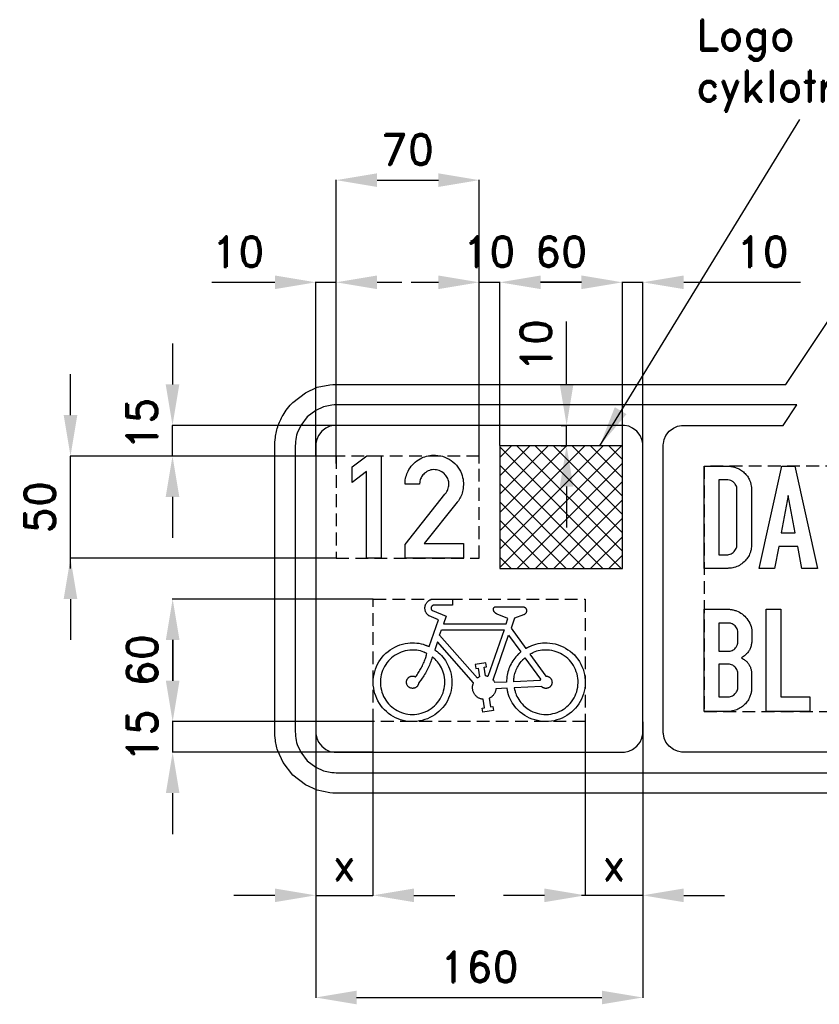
# Model space of a CAD drawing. Header units: millimetres. Extents: x 160 to 3480, y -161 to 860.
# Tile 11 of 12: x 2596 to 2987, y 378 to 860. Entities that reach past the tile are written whole.
import ezdxf

# ---------------------------------------------------------------- set-up
doc = ezdxf.new("R2010")
doc.units = ezdxf.units.MM
doc.header["$LTSCALE"] = 5
doc.linetypes.add('ČÁRKOVANÁX2', pattern=[1.5, 1, -0.5])
doc.layers.add('Kóty', color=2, linetype='Continuous')
doc.layers.add('Značka', color=7, linetype='Continuous')
doc.styles.get("Standard").update_dxf_attribs({"font": 'romand.shx', "height": 15})
doc.dimstyles.get("Standard").update_dxf_attribs({"dimtxt": 15, "dimasz": 20, "dimexe": 0.18, "dimexo": 0.0625, "dimgap": 7.5, "dimtad": 1, "dimdec": 0, "dimzin": 0, "dimdsep": 46, "dimtxsty": 'Standard', "dimcen": 0.09, "dimadec": 0, "dimazin": 0, "dimtfac": 1, "dimtdec": 0, "dimtofl": 0, "dimtmove": 0, "dimatfit": 3, "dimfxl": 1, "dimtolj": 1, "dimtzin": 0, "dimarcsym": 0})

# ---------------------------------------------------------------- blocks, each defined once
blk = doc.blocks.new('*D18')
at = {"layer": 'Defpoints', "color": 0, "transparency": 16777216}
for p in [(2670.7, 576.34), (2768.82, 576.34), (2768.76, 516.34)]:
    blk.add_point(p, dxfattribs=at)
at = {"layer": 'Kóty', "color": 0, "lineweight": -2, "transparency": 16777216}
for p, q in [((2768.76, 576.34), (2670.52, 576.34)), ((2670.7, 536.34), (2670.7, 556.34)), ((2768.7, 516.34), (2670.52, 516.34))]:
    blk.add_line(p, q, dxfattribs=at)
at = {"layer": 'Kóty', "color": 0, "transparency": 16777216}
for points in [[(2667.37, 556.34), (2674.04, 556.34), (2670.7, 576.34)], [(2667.37, 536.34), (2674.04, 536.34), (2670.7, 516.34)]]:
    blk.add_solid(points, dxfattribs=at)
at = {"layer": 'Kóty', "color": 0, "transparency": 16777216, "insert": (2655.7, 546.34), "char_height": 15, "attachment_point": 5, "rotation": 90}
blk.add_mtext('\\A1;60', dxfattribs=at)
blk = doc.blocks.new('*D19')
at = {"layer": 'Defpoints', "color": 0, "transparency": 16777216}
for p in [(2740.7, 525.1), (2768.7, 516.34), (2768.7, 431.33)]:
    blk.add_point(p, dxfattribs=at)
at = {"layer": 'Kóty', "color": 0, "lineweight": -2, "transparency": 16777216}
for p, q in [((2740.7, 525.04), (2740.7, 431.15)), ((2768.7, 516.28), (2768.7, 431.15)), ((2720.7, 431.33), (2700.7, 431.33)), ((2788.7, 431.33), (2808.7, 431.33))]:
    blk.add_line(p, q, dxfattribs=at)
at = {"layer": 'Kóty', "color": 0, "transparency": 16777216}
for points in [[(2720.7, 434.67), (2720.7, 428), (2740.7, 431.33)], [(2788.7, 434.67), (2788.7, 428), (2768.7, 431.33)]]:
    blk.add_solid(points, dxfattribs=at)
at = {"layer": 'Kóty', "color": 0, "transparency": 16777216, "insert": (2754.7, 446.33), "char_height": 15, "attachment_point": 5}
blk.add_mtext('\\A1;x', dxfattribs=at)
blk = doc.blocks.new('*D20')
at = {"layer": 'Defpoints', "color": 0, "transparency": 16777216}
for p in [(2872.58, 516.34), (2900.7, 516.34), (2900.7, 431.33)]:
    blk.add_point(p, dxfattribs=at)
at = {"layer": 'Kóty', "color": 0, "lineweight": -2, "transparency": 16777216}
for p, q in [((2872.58, 516.28), (2872.58, 431.15)), ((2900.7, 516.28), (2900.7, 431.15)), ((2852.58, 431.33), (2832.58, 431.33)), ((2920.7, 431.33), (2940.7, 431.33))]:
    blk.add_line(p, q, dxfattribs=at)
at = {"layer": 'Kóty', "color": 0, "transparency": 16777216}
for points in [[(2852.58, 434.67), (2852.58, 428), (2872.58, 431.33)], [(2920.7, 434.67), (2920.7, 428), (2900.7, 431.33)]]:
    blk.add_solid(points, dxfattribs=at)
at = {"layer": 'Kóty', "color": 0, "transparency": 16777216, "insert": (2886.64, 446.33), "char_height": 15, "attachment_point": 5}
blk.add_mtext('\\A1;x', dxfattribs=at)
blk = doc.blocks.new('*D21')
at = {"layer": 'Defpoints', "color": 0, "transparency": 16777216}
for p in [(2900.7, 731.33), (2890.7, 651.33), (2900.7, 643.73)]:
    blk.add_point(p, dxfattribs=at)
at = {"layer": 'Kóty', "color": 0, "lineweight": -2, "transparency": 16777216}
for p, q in [((2870.7, 731.33), (2850.7, 731.33)), ((2890.7, 651.4), (2890.7, 731.51)), ((2900.7, 643.8), (2900.7, 731.51)), ((2920.7, 731.33), (2977.84, 731.33))]:
    blk.add_line(p, q, dxfattribs=at)
at = {"layer": 'Kóty', "color": 0, "transparency": 16777216}
for points in [[(2870.7, 734.67), (2870.7, 728), (2890.7, 731.33)], [(2920.7, 734.67), (2920.7, 728), (2900.7, 731.33)]]:
    blk.add_solid(points, dxfattribs=at)
at = {"layer": 'Kóty', "color": 0, "transparency": 16777216, "insert": (2959.27, 746.33), "char_height": 15, "attachment_point": 5}
blk.add_mtext('\\A1;10', dxfattribs=at)
blk = doc.blocks.new('*D22')
at = {"layer": 'Defpoints', "color": 0, "transparency": 16777216}
for p in [(2890.7, 731.33), (2830.7, 651.33), (2890.7, 651.4)]:
    blk.add_point(p, dxfattribs=at)
at = {"layer": 'Kóty', "color": 0, "lineweight": -2, "transparency": 16777216}
for p, q in [((2830.7, 651.4), (2830.7, 731.51)), ((2850.7, 731.33), (2870.7, 731.33)), ((2890.7, 651.46), (2890.7, 731.51))]:
    blk.add_line(p, q, dxfattribs=at)
at = {"layer": 'Kóty', "color": 0, "transparency": 16777216}
for points in [[(2850.7, 734.67), (2850.7, 728), (2830.7, 731.33)], [(2870.7, 734.67), (2870.7, 728), (2890.7, 731.33)]]:
    blk.add_solid(points, dxfattribs=at)
at = {"layer": 'Kóty', "color": 0, "transparency": 16777216, "insert": (2860.7, 746.33), "char_height": 15, "attachment_point": 5}
blk.add_mtext('\\A1;60', dxfattribs=at)
blk = doc.blocks.new('*D23')
at = {"layer": 'Defpoints', "color": 0, "transparency": 16777216}
for p in [(2750.7, 646.33), (2620.7, 596.33), (2750.7, 596.33)]:
    blk.add_point(p, dxfattribs=at)
at = {"layer": 'Kóty', "color": 0, "lineweight": -2, "transparency": 16777216}
for p, q in [((2620.7, 666.33), (2620.7, 686.33)), ((2750.64, 646.33), (2620.52, 646.33)), ((2750.64, 596.33), (2620.52, 596.33)), ((2620.7, 576.33), (2620.7, 556.33))]:
    blk.add_line(p, q, dxfattribs=at)
at = {"layer": 'Kóty', "color": 0, "transparency": 16777216}
for points in [[(2617.37, 666.33), (2624.04, 666.33), (2620.7, 646.33)], [(2617.37, 576.33), (2624.04, 576.33), (2620.7, 596.33)]]:
    blk.add_solid(points, dxfattribs=at)
at = {"layer": 'Kóty', "color": 0, "transparency": 16777216, "insert": (2605.7, 621.33), "char_height": 15, "attachment_point": 5, "rotation": 90}
blk.add_mtext('\\A1;50', dxfattribs=at)
blk = doc.blocks.new('*D24')
at = {"layer": 'Defpoints', "color": 0, "transparency": 16777216}
for p in [(2820.7, 781.33), (2750.7, 642.53), (2820.7, 642.53)]:
    blk.add_point(p, dxfattribs=at)
at = {"layer": 'Kóty', "color": 0, "lineweight": -2, "transparency": 16777216}
for p, q in [((2750.7, 642.59), (2750.7, 781.51)), ((2770.7, 781.33), (2800.7, 781.33)), ((2820.7, 642.59), (2820.7, 781.51))]:
    blk.add_line(p, q, dxfattribs=at)
at = {"layer": 'Kóty', "color": 0, "transparency": 16777216}
for points in [[(2770.7, 784.67), (2770.7, 778), (2750.7, 781.33)], [(2800.7, 784.67), (2800.7, 778), (2820.7, 781.33)]]:
    blk.add_solid(points, dxfattribs=at)
at = {"layer": 'Kóty', "color": 0, "transparency": 16777216, "insert": (2785.7, 796.33), "char_height": 15, "attachment_point": 5}
blk.add_mtext('\\A1;70', dxfattribs=at)
blk = doc.blocks.new('*D34')
at = {"layer": 'Defpoints', "color": 0, "transparency": 16777216}
for p in [(2740.7, 516.34), (2900.7, 516.34), (2900.7, 381.33)]:
    blk.add_point(p, dxfattribs=at)
at = {"layer": 'Kóty', "color": 0, "lineweight": -2, "transparency": 16777216}
for p, q in [((2740.7, 516.28), (2740.7, 381.15)), ((2900.7, 516.28), (2900.7, 381.15)), ((2760.7, 381.33), (2880.7, 381.33))]:
    blk.add_line(p, q, dxfattribs=at)
at = {"layer": 'Kóty', "color": 0, "transparency": 16777216}
for points in [[(2760.7, 384.67), (2760.7, 378), (2740.7, 381.33)], [(2880.7, 384.67), (2880.7, 378), (2900.7, 381.33)]]:
    blk.add_solid(points, dxfattribs=at)
at = {"layer": 'Kóty', "color": 0, "transparency": 16777216, "insert": (2820.7, 396.33), "char_height": 15, "attachment_point": 5}
blk.add_mtext('\\A1;160', dxfattribs=at)

msp = doc.modelspace()

# ---------------------------------------------------------------- hatches: boundary and pattern name
at = {"layer": 'Značka'}
h = msp.add_hatch(dxfattribs=at)
h.set_pattern_fill('ANSI37', color=256, scale=2)
h.set_pattern_definition([(45, (0, 77.957), (-4.490128, 4.490128), []), (135, (0, 77.957), (-4.490128, -4.490128), [])])
h.paths.add_polyline_path([(2830.7, 591.33), (2890.7, 591.33), (2890.7, 651.33), (2830.7, 651.33)])

# ---------------------------------------------------------------- linework, layer by layer
at = {"layer": 'Kóty'}
for p, q in [((2689.89, 731.33), (2720.7, 731.33)), ((2740.7, 646.4), (2740.7, 731.51)), ((2750.7, 646.4), (2750.7, 731.51)), ((2770.7, 731.33), (2782.75, 731.33)), ((2787.32, 731.33), (2800.7, 731.33)), ((2820.7, 646.4), (2820.7, 731.51)), ((2830.7, 651.4), (2830.7, 731.51)), ((2850.7, 731.33), (2870.7, 731.33)), ((2863.42, 681.33), (2863.42, 712.13)), ((2670.61, 701.33), (2670.61, 681.33)), ((2752.47, 661.33), (2670.43, 661.33)), ((2755.64, 661.33), (2670.52, 661.33)), ((2860.76, 661.33), (2863.6, 661.33)), ((2860.76, 651.33), (2863.6, 651.33)), ((2750.64, 646.33), (2670.43, 646.33)), ((2863.42, 631.33), (2863.42, 611.33)), ((2670.61, 626.33), (2670.61, 606.33)), ((2750.58, 596.33), (2670.52, 596.33)), ((2768.76, 576.34), (2670.52, 576.34)), ((2768.7, 576.34), (2670.52, 576.34)), ((2670.7, 536.34), (2670.7, 556.34)), ((2670.7, 556.34), (2670.7, 536.34)), ((2670.7, 556.34), (2670.7, 536.34)), ((2768.76, 516.34), (2670.52, 516.34)), ((2768.76, 501.33), (2670.52, 501.33)), ((2670.61, 481.33), (2670.61, 461.33)), ((2900.7, 431.33), (2870.7, 431.33))]:
    msp.add_line(p, q, dxfattribs=at)
for points in [[(2879.64, 651.33), (2977.49, 811)], [(2740.7, 731.33), (2750.7, 731.33)], [(2820.7, 731.33), (2830.7, 731.33)], [(2890.7, 731.33), (2900.7, 731.33)], [(2670.61, 646.33), (2670.61, 661.33)], [(2863.42, 651.33), (2863.42, 661.33)], [(2620.7, 591.33), (2620.7, 646.33)], [(2670.7, 501.33), (2670.7, 516.34)], [(2740.7, 431.33), (2768.7, 431.33)]]:
    msp.add_lwpolyline(points, dxfattribs=at)
for points in [[(2720.7, 734.67), (2720.7, 728), (2740.7, 731.33)], [(2770.7, 734.67), (2770.7, 728), (2750.7, 731.33)], [(2800.7, 734.67), (2800.7, 728), (2820.7, 731.33)], [(2850.7, 734.67), (2850.7, 728), (2830.7, 731.33)], [(2667.28, 681.33), (2673.95, 681.33), (2670.61, 661.33)], [(2860.09, 681.33), (2866.75, 681.33), (2863.42, 661.33)], [(2892.73, 666.82), (2887, 670.23), (2879.64, 651.33)], [(2860.09, 631.33), (2866.75, 631.33), (2863.42, 651.33)], [(2667.28, 626.33), (2673.95, 626.33), (2670.61, 646.33)], [(2667.37, 556.34), (2674.04, 556.34), (2670.7, 576.34)], [(2667.37, 536.34), (2674.04, 536.34), (2670.7, 516.34)], [(2667.37, 481.33), (2674.04, 481.33), (2670.7, 501.33)]]:
    msp.add_solid(points, dxfattribs=at)
at = {"layer": 'Značka', "color": 3}
for points in [[(3390.7, 481.33), (2750.7, 481.33), (2749.13, 481.39), (2747.57, 481.5), (2741.43, 482.76), (2735.7, 485.35), (2729.46, 490.08), (2724.72, 496.33), (2722.09, 502.06, -0.061123), (2720.87, 508.2), (2720.76, 509.76), (2720.7, 511.33), (2720.7, 651.33), (2720.76, 652.9), (2720.87, 654.47, -0.055687), (2722.13, 660.6, -0.056188), (2724.72, 666.33, -0.069703), (2729.45, 672.57), (2735.7, 677.31), (2741.43, 679.95), (2747.57, 681.17), (2749.13, 681.27), (2750.7, 681.33), (2970.7, 681.33), (3045.74, 793.89)], [(3390.7, 501.33), (2920.7, 501.33), (2920.18, 501.35), (2919.66, 501.39), (2917.61, 501.81), (2915.7, 502.67), (2913.62, 504.25), (2912.04, 506.33), (2911.16, 508.24), (2910.76, 510.29), (2910.72, 510.81), (2910.7, 511.33), (2910.7, 651.33), (2910.72, 651.85), (2910.76, 652.38), (2911.18, 654.42), (2912.04, 656.33), (2913.62, 658.41), (2915.7, 659.99), (2917.61, 660.87), (2919.66, 661.28), (2920.18, 661.31), (2920.7, 661.33), (2969.39, 661.33), (2976.05, 671.33), (2750.7, 671.33), (2749.66, 671.29), (2748.61, 671.22), (2744.52, 670.38), (2740.7, 668.65), (2736.54, 665.5), (2733.38, 661.33), (2731.63, 657.51, 0.061094), (2730.81, 653.42), (2730.74, 652.38), (2730.7, 651.33), (2730.7, 511.33), (2730.74, 510.29), (2730.81, 509.24, 0.055709), (2731.65, 505.15), (2733.38, 501.33), (2736.53, 497.17), (2740.7, 494.01), (2744.52, 492.26), (2748.61, 491.44), (2749.66, 491.37), (2750.7, 491.33), (3390.7, 491.33)], [(2784.37, 596.33), (2784.37, 603.02), (2803.93, 627.63), (2804.22, 627.99), (2804.49, 628.37, 0.08298), (2805.55, 630.59, 0.094407), (2805.79, 633.04, 0.092132), (2805.27, 635.26, 0.084031), (2804.01, 637.19, 0.098131), (2801.8, 638.91, 0.106036), (2799.11, 639.63, 0.106197), (2796.37, 639.29, 0.099968), (2793.97, 637.88, 0.083707), (2792.48, 636.14, 0.091649), (2791.68, 634.05, 0.026154), (2791.56, 633.28, 0.00869), (2791.49, 632.5), (2784.37, 632.5, -0.003374), (2784.39, 633.17, -0.010126), (2784.43, 633.84, -0.059427), (2785.02, 636.85, -0.05825), (2786.3, 639.65, -0.072146), (2788.68, 642.73, -0.072229), (2791.82, 645, -0.061474), (2794.84, 646.24, -0.059936), (2798.08, 646.72, -0.083078), (2802.7, 646.18, -0.087039), (2806.89, 644.14, -0.087765), (2810.25, 640.91, -0.0878), (2812.3, 636.74, -0.068483), (2812.94, 633.18, -0.062421), (2812.63, 629.57, -0.050692), (2811.85, 626.89, -0.061843), (2810.5, 624.47), (2810.24, 624.1), (2809.96, 623.75), (2793.72, 603.47), (2812.92, 603.47), (2812.92, 596.33), (2784.37, 596.33)], [(2930.7, 591.33), (2930.7, 641.34), (2942.77, 641.34), (2943.09, 641.32), (2943.4, 641.29, -0.040981), (2945.17, 640.98, -0.039162), (2946.88, 640.38, -0.051733), (2948.98, 639.24, -0.055591), (2950.78, 637.69, -0.053303), (2952.18, 635.93, -0.051286), (2953.18, 633.91, -0.03572), (2953.64, 632.45, -0.037787), (2953.88, 630.93), (2953.9, 630.78), (2953.91, 630.63), (2953.91, 602.38), (2953.9, 602.16, -0.003761), (2953.88, 601.94, -0.036601), (2953.65, 600.39, -0.038001), (2953.2, 598.88, -0.06265), (2951.99, 596.53, -0.058505), (2950.24, 594.52, -0.062894), (2947.94, 592.81, -0.069545), (2945.31, 591.76, -0.027401), (2944.17, 591.51), (2943.02, 591.38), (2942.64, 591.36), (2942.27, 591.33), (2930.7, 591.33)], [(2937.86, 634.66), (2937.86, 598), (2941.99, 598), (2942.14, 598.01), (2942.29, 598.03, 0.042077), (2943.42, 598.27, 0.068295), (2944.47, 598.75, 0.077809), (2945.41, 599.53, 0.059832), (2946.12, 600.55, 0.04772), (2946.53, 601.44, 0.06035), (2946.73, 602.38, 0.008507), (2946.74, 602.54, 0.002891), (2946.75, 602.7), (2946.75, 630.03), (2946.75, 630.26), (2946.74, 630.48, 0.076494), (2946.5, 631.55, 0.06174), (2945.96, 632.53, 0.075771), (2944.96, 633.61, 0.083189), (2943.7, 634.33), (2943.04, 634.53), (2942.36, 634.64), (2942.2, 634.65), (2942.03, 634.66), (2937.86, 634.66)], [(2842.19, 572.59), (2842.28, 572.57), (2842.38, 572.54), (2842.39, 572.54), (2842.41, 572.53), (2842.49, 572.51), (2842.56, 572.49), (2842.65, 572.45), (2842.73, 572.41), (2842.82, 572.37), (2842.9, 572.32), (2842.98, 572.27), (2843.06, 572.21), (2843.15, 572.14), (2843.24, 572.06), (2843.32, 571.97), (2843.4, 571.88), (2843.48, 571.79), (2843.54, 571.69), (2843.6, 571.59), (2843.66, 571.48), (2843.71, 571.37), (2843.75, 571.26), (2843.79, 571.15), (2843.82, 571.03), (2843.84, 570.91), (2843.85, 570.79), (2843.86, 570.68, -0.014341), (2843.86, 570.56), (2843.84, 570.39), (2843.82, 570.23), (2843.78, 570.08), (2843.72, 569.92), (2843.66, 569.77), (2843.58, 569.63), (2843.49, 569.49), (2843.4, 569.35), (2843.32, 569.25), (2843.23, 569.15), (2843.14, 569.06), (2843.04, 568.97), (2842.94, 568.89), (2842.83, 568.81), (2842.75, 568.76), (2842.65, 568.71), (2842.63, 568.7), (2842.61, 568.69), (2842.49, 568.63), (2842.37, 568.58), (2837.95, 566.9), (2836.27, 562.1), (2843.45, 552.16), (2843.5, 552.19), (2843.55, 552.21), (2843.74, 552.32), (2843.93, 552.42), (2844.17, 552.55), (2844.41, 552.68), (2844.65, 552.8), (2844.89, 552.93), (2845.14, 553.05), (2845.38, 553.17), (2846.38, 553.6), (2847.4, 553.97), (2848.44, 554.28), (2849.5, 554.52), (2850.58, 554.71), (2851.67, 554.82), (2852.76, 554.87), (2853.86, 554.86), (2855.22, 554.79), (2856.57, 554.62), (2857.91, 554.35), (2859.22, 553.98), (2860.51, 553.51), (2861.75, 552.95), (2862.94, 552.29), (2864.09, 551.55), (2865.2, 550.76), (2866.25, 549.89), (2867.23, 548.95), (2868.14, 547.93), (2868.97, 546.85), (2869.72, 545.71), (2870.37, 544.51), (2870.95, 543.28), (2871.46, 542.01), (2871.88, 540.71), (2872.2, 539.39), (2872.42, 538.04), (2872.54, 536.68), (2872.56, 535.32), (2872.47, 533.96), (2872.29, 532.61), (2872.05, 531.27), (2871.7, 529.95), (2871.27, 528.66), (2870.73, 527.41), (2870.1, 526.19), (2869.39, 525.03), (2868.58, 523.93), (2867.71, 522.89), (2866.78, 521.89), (2865.78, 520.96), (2864.72, 520.1), (2863.59, 519.34), (2862.42, 518.65), (2861.19, 518.05), (2859.92, 517.55), (2858.62, 517.14), (2857.3, 516.8), (2855.96, 516.55), (2854.6, 516.4), (2853.24, 516.35), (2851.88, 516.4), (2850.52, 516.56), (2849.19, 516.82), (2847.87, 517.17), (2846.57, 517.59), (2845.31, 518.1), (2844.09, 518.7), (2842.92, 519.39), (2841.79, 520.17), (2840.73, 521.03), (2839.74, 521.96), (2838.81, 522.96), (2838.1, 523.8), (2837.44, 524.67), (2836.83, 525.58), (2836.28, 526.53), (2835.79, 527.51), (2835.37, 528.51), (2835.02, 529.53), (2834.73, 530.58), (2834.66, 530.85), (2834.6, 531.11), (2834.55, 531.32), (2834.51, 531.54), (2834.5, 531.59), (2834.48, 531.64), (2834.28, 532.71), (2828.86, 532.44), (2828.82, 532.14), (2828.78, 531.84), (2828.76, 531.78), (2828.75, 531.72), (2828.7, 531.49), (2828.63, 531.26), (2828.53, 530.97), (2828.42, 530.69), (2828.29, 530.42), (2828.15, 530.15), (2827.99, 529.89), (2827.82, 529.64), (2827.64, 529.4), (2827.44, 529.16), (2827.24, 528.94), (2827.02, 528.72), (2826.79, 528.53), (2826.55, 528.34), (2826.35, 528.21), (2826.15, 528.08), (2826.09, 528.05), (2826.04, 528.02), (2825.78, 527.88), (2825.5, 527.75), (2826.18, 523.53), (2827.29, 523.71), (2827.61, 521.73), (2822.43, 520.9), (2822.11, 522.87), (2823.22, 523.05), (2822.54, 527.27), (2822.28, 527.31), (2822.01, 527.35), (2821.96, 527.36), (2821.9, 527.37), (2821.69, 527.42), (2821.48, 527.48), (2821.22, 527.56), (2820.97, 527.66), (2820.72, 527.77), (2820.48, 527.89), (2820.24, 528.02), (2820.01, 528.17), (2819.73, 528.36), (2819.46, 528.57), (2819.2, 528.79), (2818.96, 529.03), (2818.74, 529.28), (2818.53, 529.55), (2818.34, 529.83), (2818.16, 530.12), (2818, 530.42), (2817.85, 530.72), (2817.73, 531.04), (2817.62, 531.36), (2817.54, 531.69), (2817.47, 532.02), (2817.43, 532.36), (2817.4, 532.7), (2817.39, 532.97), (2817.4, 533.24), (2817.41, 533.52), (2817.44, 533.79), (2817.48, 534.05), (2817.54, 534.32), (2817.6, 534.53), (2817.67, 534.73), (2817.68, 534.78), (2817.7, 534.84), (2817.8, 535.09), (2817.9, 535.34), (2800.21, 555.32), (2798.91, 551.52), (2799.77, 550.88), (2799.81, 550.84), (2799.85, 550.81), (2800.02, 550.68), (2800.19, 550.55), (2800.4, 550.38), (2800.61, 550.21), (2801.41, 549.51), (2802.17, 548.75), (2802.88, 547.95), (2803.54, 547.12), (2804.16, 546.24), (2804.72, 545.32), (2805.22, 544.37), (2805.68, 543.39), (2806.19, 542.15), (2806.62, 540.88), (2806.95, 539.59), (2807.18, 538.26), (2807.32, 536.93), (2807.35, 535.59, -0.019409), (2807.29, 534.25), (2807.13, 532.92), (2806.91, 531.6), (2806.6, 530.29), (2806.2, 529.01), (2805.69, 527.77), (2805.11, 526.57), (2804.43, 525.41), (2803.67, 524.31), (2802.83, 523.26), (2801.94, 522.25), (2800.99, 521.31), (2799.97, 520.44), (2798.89, 519.65), (2797.75, 518.94), (2796.57, 518.32), (2795.34, 517.78), (2794.08, 517.33), (2792.79, 516.95), (2791.49, 516.65), (2790.16, 516.45), (2788.82, 516.35), (2787.48, 516.35), (2786.15, 516.44), (2784.82, 516.64), (2783.51, 516.92), (2782.22, 517.28), (2780.95, 517.71), (2779.72, 518.24), (2778.53, 518.87), (2777.39, 519.57), (2776.31, 520.36), (2775.29, 521.23), (2774.33, 522.16), (2773.41, 523.14), (2772.57, 524.19), (2771.81, 525.29), (2771.13, 526.44), (2770.53, 527.64), (2770.03, 528.89), (2769.62, 530.16), (2769.3, 531.46), (2769.04, 532.78), (2768.87, 534.11), (2768.81, 535.45, -0.018641), (2768.84, 536.79), (2768.97, 538.12), (2769.2, 539.44), (2769.53, 540.74), (2769.94, 542.02), (2770.42, 543.27), (2770.98, 544.49), (2771.63, 545.66), (2772.37, 546.78), (2773.18, 547.84), (2774.08, 548.84), (2775.04, 549.77), (2776.07, 550.64), (2777.13, 551.44), (2778.25, 552.18), (2779.42, 552.83), (2780.64, 553.38), (2781.89, 553.86), (2783.18, 554.24), (2784.49, 554.52), (2785.82, 554.72), (2786.89, 554.83), (2787.97, 554.88), (2789.05, 554.87), (2790.12, 554.8), (2791.18, 554.66), (2792.23, 554.45), (2793.26, 554.17), (2794.27, 553.83), (2794.52, 553.74), (2794.77, 553.64), (2794.97, 553.57), (2795.17, 553.49), (2795.22, 553.47), (2795.27, 553.45), (2796.26, 553.03), (2800.75, 566.21), (2796.22, 568.06), (2796.03, 568.18), (2795.85, 568.31), (2795.82, 568.34), (2795.78, 568.37), (2795.65, 568.48), (2795.52, 568.6), (2795.36, 568.75), (2795.21, 568.91), (2795.07, 569.08), (2794.94, 569.26), (2794.81, 569.45), (2794.7, 569.64), (2794.57, 569.88), (2794.45, 570.13), (2794.35, 570.39), (2794.27, 570.65), (2794.2, 570.92), (2794.15, 571.19), (2794.12, 571.47), (2794.11, 571.75), (2794.11, 572.02), (2794.12, 572.3), (2794.15, 572.57), (2794.21, 572.85), (2794.27, 573.11), (2794.36, 573.38), (2794.46, 573.63), (2794.58, 573.88), (2794.71, 574.13), (2794.85, 574.36), (2795.01, 574.59), (2795.18, 574.8), (2795.37, 575.01), (2795.57, 575.2), (2795.78, 575.38), (2796, 575.54), (2796.19, 575.67), (2796.38, 575.79), (2796.57, 575.9), (2796.77, 575.99), (2796.97, 576.08), (2797.18, 576.15), (2797.39, 576.21), (2797.61, 576.26), (2797.66, 576.27), (2797.72, 576.28), (2797.76, 576.29), (2797.8, 576.3), (2797.81, 576.3), (2797.82, 576.3), (2798.04, 576.34), (2807.57, 576.34), (2807.57, 573.34), (2798.46, 573.34), (2798.39, 573.33), (2798.32, 573.32), (2798.31, 573.32), (2798.29, 573.31), (2798.24, 573.3), (2798.18, 573.29), (2798.11, 573.26), (2798.05, 573.24), (2797.98, 573.21), (2797.92, 573.18), (2797.86, 573.14), (2797.79, 573.1), (2797.72, 573.05), (2797.65, 573), (2797.58, 572.94), (2797.52, 572.87), (2797.46, 572.81), (2797.41, 572.73), (2797.36, 572.66), (2797.31, 572.58), (2797.27, 572.5), (2797.24, 572.42), (2797.21, 572.34), (2797.18, 572.25), (2797.16, 572.16), (2797.15, 572.08), (2797.14, 571.99), (2797.13, 571.9), (2797.13, 571.81), (2797.14, 571.72), (2797.15, 571.63), (2797.17, 571.54), (2797.19, 571.46), (2797.22, 571.37), (2797.25, 571.29), (2797.29, 571.21), (2797.33, 571.14), (2797.36, 571.08), (2797.4, 571.02), (2797.44, 570.96), (2797.49, 570.91), (2797.54, 570.85), (2797.58, 570.81), (2797.62, 570.78), (2797.63, 570.77), (2797.64, 570.76), (2797.7, 570.71), (2797.76, 570.67), (2804.5, 567.92), (2803.24, 564.23), (2833.84, 564.23), (2834.73, 566.77), (2829.43, 568.96), (2829.31, 569.02), (2829.18, 569.08), (2829.16, 569.09), (2829.14, 569.1), (2829.04, 569.15), (2828.95, 569.21), (2828.84, 569.29), (2828.73, 569.37), (2828.62, 569.45), (2828.52, 569.55), (2828.42, 569.64), (2828.32, 569.74), (2828.21, 569.87), (2828.1, 570), (2828, 570.14), (2827.9, 570.28), (2827.82, 570.43), (2827.75, 570.59), (2827.7, 570.75), (2827.65, 570.91), (2827.63, 571.01), (2827.62, 571.1), (2827.61, 571.19), (2827.6, 571.28), (2827.6, 571.38), (2827.61, 571.47), (2827.62, 571.56), (2827.64, 571.65), (2827.67, 571.74), (2827.7, 571.82), (2827.74, 571.91), (2827.79, 571.99), (2827.84, 572.07), (2827.9, 572.14), (2827.96, 572.21), (2828.03, 572.27), (2828.09, 572.32), (2828.15, 572.37), (2828.21, 572.41), (2828.27, 572.45), (2828.34, 572.48), (2828.41, 572.51), (2828.48, 572.53), (2828.55, 572.55), (2828.57, 572.56), (2828.59, 572.56), (2828.6, 572.57), (2828.62, 572.57), (2828.64, 572.57), (2828.66, 572.58), (2828.68, 572.58), (2828.7, 572.59), (2842.19, 572.59)], [(2930.71, 521.33), (2930.71, 571.33), (2942.93, 571.33), (2943.16, 571.31), (2943.38, 571.28, -0.025869), (2944.99, 571, -0.035135), (2946.56, 570.53, -0.07484), (2949.35, 569.03, -0.070437), (2951.64, 566.74, -0.078703), (2953.4, 563.74, -0.101494), (2953.99, 560.4), (2953.99, 560.28), (2953.99, 560.16), (2953.99, 555.21), (2953.97, 555.09), (2953.96, 554.98, -0.015132), (2953.79, 553.92, -0.029452), (2953.53, 552.89, -0.05565), (2952.86, 551.31, -0.05131), (2951.86, 549.9, -0.037032), (2951, 549, -0.038455), (2950.01, 548.25), (2949.49, 547.92), (2948.96, 547.62), (2949.49, 547.3), (2950.01, 546.97, -0.042024), (2951.26, 545.97, -0.047554), (2952.31, 544.76, -0.052234), (2953.16, 543.34, -0.055155), (2953.69, 541.78, -0.021395), (2953.82, 541.07, -0.013657), (2953.91, 540.36), (2953.93, 540.19), (2953.94, 540.03), (2953.94, 532.51), (2953.93, 532.32), (2953.92, 532.14, -0.035022), (2953.66, 530.38, -0.042045), (2953.13, 528.67, -0.058974), (2952.02, 526.53, -0.054161), (2950.45, 524.68, -0.057025), (2948.4, 523.06, -0.05927), (2946.05, 521.95, -0.034852), (2944.64, 521.56, -0.036587), (2943.21, 521.37), (2942.88, 521.35), (2942.55, 521.33), (2930.71, 521.33)], [(2937.87, 564.58), (2937.87, 550.75), (2942.48, 550.75), (2942.65, 550.76), (2942.83, 550.78, 0.046307), (2943.91, 550.99, 0.070731), (2944.92, 551.44, 0.065229), (2945.69, 552.04, 0.046831), (2946.31, 552.8, 0.03171), (2946.69, 553.42, 0.037267), (2946.98, 554.07, 0.030313), (2947.14, 554.61, 0.029561), (2947.23, 555.16), (2947.25, 555.29), (2947.26, 555.41), (2947.26, 559.88), (2947.24, 560.02), (2947.23, 560.16, 0.041936), (2947.01, 561.21, 0.058746), (2946.6, 562.18, 0.072914), (2945.87, 563.17, 0.065159), (2944.9, 563.92, 0.055483), (2944.01, 564.36, 0.068306), (2943.05, 564.56), (2942.81, 564.57), (2942.56, 564.58), (2937.87, 564.58)], [(2791.06, 535.3), (2791.04, 535.13), (2791.01, 534.97), (2791, 534.93), (2790.99, 534.9), (2790.96, 534.77), (2790.92, 534.64), (2790.86, 534.48), (2790.79, 534.33), (2790.71, 534.17), (2790.62, 534.03), (2790.52, 533.89), (2790.42, 533.75), (2790.28, 533.59), (2790.13, 533.43), (2789.97, 533.29), (2789.8, 533.17), (2789.62, 533.05), (2789.44, 532.95), (2789.24, 532.86), (2789.04, 532.79), (2788.84, 532.73), (2788.63, 532.68), (2788.42, 532.64), (2788.21, 532.63), (2787.99, 532.63), (2787.78, 532.64), (2787.57, 532.67), (2787.36, 532.72), (2787.16, 532.77), (2786.96, 532.85), (2786.76, 532.93), (2786.57, 533.03), (2786.39, 533.14), (2786.22, 533.27), (2786.06, 533.41), (2785.91, 533.56), (2785.77, 533.72), (2785.64, 533.89), (2785.52, 534.06), (2785.41, 534.25), (2785.32, 534.44), (2785.25, 534.64), (2785.19, 534.85), (2785.14, 535.06), (2785.1, 535.27), (2785.08, 535.48), (2785.08, 535.69), (2785.09, 535.9), (2785.12, 536.11), (2785.16, 536.32), (2785.22, 536.53), (2785.29, 536.73), (2785.38, 536.93), (2785.47, 537.11), (2785.58, 537.3), (2785.71, 537.47), (2785.84, 537.63), (2785.99, 537.79), (2786.15, 537.93), (2786.32, 538.06), (2786.5, 538.18), (2786.68, 538.28), (2786.87, 538.38), (2787.07, 538.46), (2787.27, 538.52), (2787.48, 538.57), (2787.69, 538.6), (2787.91, 538.62), (2788.08, 538.63), (2788.25, 538.63), (2788.42, 538.62), (2788.59, 538.59), (2788.76, 538.56), (2788.92, 538.52), (2789.05, 538.47), (2789.18, 538.42), (2789.21, 538.41), (2789.24, 538.4), (2789.39, 538.32), (2789.54, 538.25), (2789.92, 538.77), (2790.28, 539.29), (2790.36, 539.4), (2790.43, 539.5), (2790.71, 539.93), (2790.99, 540.36), (2791.33, 540.9), (2791.65, 541.45), (2791.97, 542.01), (2792.28, 542.57), (2792.57, 543.14), (2792.85, 543.71), (2793.13, 544.29), (2793.4, 544.87), (2793.66, 545.46), (2793.9, 546.05), (2794.14, 546.65), (2794.36, 547.25), (2794.52, 547.73), (2794.68, 548.22), (2794.72, 548.34), (2794.75, 548.46), (2794.94, 549.08), (2795.12, 549.69), (2794.33, 550.05), (2794.29, 550.07), (2794.25, 550.08), (2794.09, 550.15), (2793.93, 550.22), (2793.73, 550.3), (2793.52, 550.38), (2792.7, 550.67), (2791.87, 550.91), (2791.02, 551.1), (2790.16, 551.24), (2789.29, 551.33), (2788.42, 551.37), (2787.55, 551.35), (2786.67, 551.29), (2785.59, 551.17), (2784.52, 550.97), (2783.46, 550.7), (2782.43, 550.34), (2781.43, 549.92), (2780.46, 549.42), (2779.53, 548.84), (2778.65, 548.21), (2777.79, 547.54), (2776.98, 546.81), (2776.23, 546.02), (2775.54, 545.18), (2774.91, 544.29), (2774.35, 543.35), (2773.86, 542.38), (2773.43, 541.38), (2773.06, 540.35), (2772.76, 539.31), (2772.53, 538.24), (2772.39, 537.16), (2772.32, 536.07, 0.020384), (2772.33, 534.98), (2772.42, 533.9), (2772.59, 532.82), (2772.81, 531.75), (2773.1, 530.7), (2773.47, 529.68), (2773.92, 528.68), (2774.43, 527.72), (2775.01, 526.8), (2775.66, 525.93), (2776.37, 525.1), (2777.12, 524.31), (2777.92, 523.57), (2778.77, 522.89), (2779.67, 522.28), (2780.61, 521.72), (2781.59, 521.25), (2782.6, 520.85), (2783.64, 520.51), (2784.69, 520.23), (2785.76, 520.02), (2786.84, 519.89), (2787.93, 519.84), (2789.02, 519.87), (2790.1, 519.98), (2791.18, 520.17), (2792.23, 520.43), (2793.28, 520.74), (2794.3, 521.13), (2795.29, 521.58), (2796.24, 522.11), (2797.15, 522.71), (2798.01, 523.37), (2798.83, 524.1), (2799.59, 524.87), (2800.32, 525.69), (2800.98, 526.55), (2801.58, 527.46), (2802.11, 528.41), (2802.58, 529.4), (2802.96, 530.42), (2803.28, 531.46), (2803.52, 532.52), (2803.7, 533.6), (2803.81, 534.68), (2803.85, 535.76), (2803.8, 536.85), (2803.67, 537.94), (2803.47, 539.01), (2803.19, 540.06), (2802.84, 541.09), (2802.52, 541.91), (2802.16, 542.71), (2801.76, 543.49), (2801.3, 544.23), (2800.81, 544.95), (2800.27, 545.63), (2799.69, 546.27), (2799.07, 546.88), (2798.91, 547.03), (2798.75, 547.18), (2798.62, 547.3), (2798.49, 547.41), (2798.46, 547.44), (2798.42, 547.47), (2797.76, 548.03), (2797.54, 547.34), (2797.31, 546.65), (2797.26, 546.51), (2797.22, 546.38), (2797.02, 545.83), (2796.82, 545.29), (2796.55, 544.62), (2796.27, 543.95), (2795.98, 543.29), (2795.67, 542.64), (2795.35, 541.99), (2795.02, 541.35), (2794.68, 540.71), (2794.33, 540.07), (2793.96, 539.45), (2793.58, 538.83), (2793.19, 538.22), (2792.79, 537.62), (2792.46, 537.15), (2792.12, 536.68), (2792.03, 536.57), (2791.94, 536.45), (2791.51, 535.87), (2791.06, 535.3)], [(2853.24, 538.61), (2853.41, 538.61), (2853.58, 538.6), (2853.61, 538.59), (2853.65, 538.59), (2853.78, 538.57), (2853.91, 538.55), (2854.08, 538.51), (2854.24, 538.46), (2854.4, 538.4), (2854.56, 538.33), (2854.71, 538.26), (2854.86, 538.17), (2855.04, 538.05), (2855.21, 537.93), (2855.37, 537.79), (2855.52, 537.63), (2855.66, 537.47), (2855.78, 537.3), (2855.89, 537.12), (2855.99, 536.93), (2856.08, 536.73), (2856.15, 536.53), (2856.21, 536.33), (2856.26, 536.12), (2856.28, 535.91), (2856.3, 535.7, -0.019632), (2856.29, 535.48), (2856.27, 535.27), (2856.24, 535.06), (2856.2, 534.85), (2856.14, 534.65), (2856.06, 534.45), (2855.97, 534.25), (2855.87, 534.07), (2855.75, 533.89), (2855.62, 533.72), (2855.48, 533.56), (2855.33, 533.41), (2855.17, 533.27), (2855, 533.14), (2854.82, 533.03), (2854.64, 532.93), (2854.44, 532.84), (2854.24, 532.77), (2854.04, 532.71), (2853.83, 532.66), (2853.62, 532.63), (2853.41, 532.61), (2853.19, 532.61), (2852.98, 532.63), (2852.77, 532.66), (2852.56, 532.7), (2852.4, 532.75), (2852.23, 532.8), (2852.07, 532.86), (2851.92, 532.94), (2851.77, 533.02), (2851.63, 533.11), (2851.52, 533.19), (2851.41, 533.28), (2851.39, 533.3), (2851.36, 533.32), (2851.24, 533.44), (2851.11, 533.55), (2837.79, 532.89), (2837.98, 532.02), (2838.2, 531.17), (2838.25, 531), (2838.3, 530.83), (2838.52, 530.16), (2838.77, 529.5), (2839.13, 528.7), (2839.54, 527.92), (2840, 527.15), (2840.5, 526.42), (2841.05, 525.72), (2841.63, 525.05), (2842.4, 524.25), (2843.21, 523.5), (2844.08, 522.82), (2845, 522.21), (2845.96, 521.66), (2846.97, 521.19), (2848, 520.79), (2849.06, 520.47), (2850.13, 520.2), (2851.22, 520), (2852.32, 519.88), (2853.43, 519.86), (2854.53, 519.9), (2855.63, 520.04), (2856.71, 520.25), (2857.78, 520.54), (2858.83, 520.88), (2859.86, 521.3), (2860.85, 521.79), (2861.8, 522.35), (2862.71, 522.98), (2863.57, 523.68), (2864.38, 524.44), (2865.13, 525.25), (2865.84, 526.1), (2866.48, 527), (2867.06, 527.94), (2867.57, 528.92), (2868, 529.94), (2868.36, 530.99), (2868.63, 532.06), (2868.84, 533.15), (2868.98, 534.24), (2869.06, 535.35, 0.020648), (2869.04, 536.45), (2868.95, 537.55), (2868.77, 538.65), (2868.52, 539.72), (2868.18, 540.78), (2867.77, 541.8), (2867.31, 542.81), (2866.78, 543.78), (2866.19, 544.71), (2865.52, 545.6), (2864.79, 546.43), (2864, 547.2), (2863.15, 547.91), (2862.26, 548.57), (2861.33, 549.17), (2860.37, 549.71), (2859.37, 550.18), (2858.34, 550.57), (2857.27, 550.88), (2856.19, 551.12), (2855.1, 551.27), (2853.99, 551.35), (2853.1, 551.38), (2852.21, 551.36), (2851.33, 551.29), (2850.45, 551.15), (2849.58, 550.97), (2848.73, 550.74), (2847.9, 550.44), (2847.09, 550.1), (2846.89, 550.01), (2846.69, 549.91), (2846.53, 549.84), (2846.37, 549.76), (2846.33, 549.74), (2846.29, 549.72), (2845.51, 549.31), (2853.24, 538.61)], [(2937.87, 544.47), (2937.87, 528.42), (2942.39, 528.42), (2942.53, 528.43), (2942.68, 528.43, 0.052652), (2943.65, 528.59, 0.059068), (2944.57, 528.96, 0.060384), (2945.42, 529.53, 0.051032), (2946.12, 530.27, 0.041053), (2946.61, 530.99, 0.041951), (2946.97, 531.78, 0.027638), (2947.13, 532.26, 0.03372), (2947.22, 532.76, 0.008774), (2947.24, 532.92, 0.002968), (2947.25, 533.08), (2947.25, 539.57), (2947.24, 539.84), (2947.23, 540.1, 0.049337), (2947.06, 540.97, 0.045808), (2946.73, 541.8, 0.05947), (2946.11, 542.77, 0.07039), (2945.28, 543.54, 0.041487), (2944.68, 543.91), (2944.03, 544.2), (2943.57, 544.36), (2943.1, 544.45), (2942.87, 544.47), (2942.63, 544.47), (2937.87, 544.47)]]:
    msp.add_lwpolyline(points, format="xyb", dxfattribs=at)
for points in [[(2890.7, 661.33), (2750.7, 661.33), (2750.18, 661.31), (2749.66, 661.28), (2747.61, 660.86), (2745.7, 659.99), (2743.62, 658.42), (2742.04, 656.33), (2741.16, 654.42), (2740.76, 652.38), (2740.72, 651.85), (2740.7, 651.33), (2740.7, 511.33), (2740.72, 510.81), (2740.76, 510.29), (2741.18, 508.24), (2742.04, 506.33), (2743.62, 504.25), (2745.7, 502.67), (2747.61, 501.79), (2749.66, 501.39), (2750.18, 501.35), (2750.7, 501.33), (2890.7, 501.33), (2891.22, 501.35), (2891.75, 501.39), (2893.79, 501.81), (2895.7, 502.67), (2897.78, 504.25), (2899.36, 506.33), (2900.24, 508.24), (2900.65, 510.29), (2900.68, 510.81), (2900.7, 511.33), (2900.7, 651.33), (2900.68, 651.85), (2900.65, 652.38), (2900.23, 654.42), (2899.36, 656.33), (2897.79, 658.41), (2895.7, 659.99), (2893.79, 660.87), (2891.75, 661.28), (2891.22, 661.31), (2890.7, 661.33)], [(2765.59, 596.33), (2765.59, 638.74), (2758.49, 633.4), (2758.49, 641), (2765.66, 646.34), (2772.71, 646.34), (2772.71, 596.33), (2765.59, 596.33)], [(2957.66, 591.33), (2968.75, 641.34), (2975.01, 641.34), (2986.19, 591.33), (2978.59, 591.33), (2976.51, 602.04), (2967.21, 602.04), (2965.19, 591.33), (2957.66, 591.33)], [(2968.48, 608.75), (2975.31, 608.75), (2971.87, 627.01), (2968.48, 608.75)], [(2961.07, 521.33), (2961.07, 571.33), (2968.22, 571.33), (2968.22, 528.42), (2982.5, 528.42), (2982.5, 521.33), (2961.07, 521.33)], [(2820.11, 542.44), (2820.78, 538.23), (2820.73, 538.2), (2820.68, 538.18), (2820.49, 538.08), (2820.29, 537.98), (2820.11, 537.87), (2819.92, 537.75), (2819.88, 537.71), (2819.83, 537.68), (2801.32, 558.59), (2802.22, 561.23), (2832.8, 561.23), (2824.86, 538.47), (2824.81, 538.49), (2824.75, 538.5), (2824.53, 538.56), (2824.31, 538.61), (2824.08, 538.66), (2823.86, 538.69), (2823.8, 538.7), (2823.74, 538.7), (2823.06, 542.92), (2824.17, 543.1), (2823.86, 545.07), (2818.68, 544.24), (2819, 542.27), (2820.11, 542.44)], [(2835.07, 558.65), (2841, 550.43), (2840.37, 549.87), (2840.34, 549.84), (2840.31, 549.82), (2840.19, 549.7), (2840.06, 549.59), (2839.91, 549.45), (2839.76, 549.3), (2839.17, 548.7), (2838.61, 548.08), (2838.08, 547.43), (2837.58, 546.76), (2837.11, 546.06), (2836.67, 545.33), (2836.27, 544.59), (2835.89, 543.84), (2835.54, 543.07), (2835.22, 542.29), (2834.94, 541.49), (2834.69, 540.69), (2834.49, 539.87), (2834.33, 539.05), (2834.23, 538.38), (2834.16, 537.72), (2834.15, 537.55), (2834.14, 537.38), (2834.08, 536.54), (2834.06, 535.7), (2828.35, 535.42), (2828.32, 535.49), (2828.28, 535.57), (2828.12, 535.86), (2827.95, 536.14), (2827.76, 536.41), (2827.56, 536.67), (2827.51, 536.73), (2827.45, 536.79), (2835.07, 558.65)], [(2850.66, 537.05), (2850.65, 537.03), (2850.64, 537), (2850.59, 536.9), (2850.54, 536.79), (2850.49, 536.69), (2850.46, 536.58), (2850.45, 536.55), (2850.44, 536.52), (2837.56, 535.88), (2837.59, 536.54), (2837.63, 537.21), (2837.65, 537.34), (2837.66, 537.47), (2837.73, 538), (2837.81, 538.53), (2837.95, 539.18), (2838.11, 539.82), (2838.3, 540.46), (2838.52, 541.09), (2838.77, 541.71), (2839.05, 542.32), (2839.34, 542.93), (2839.65, 543.52), (2839.99, 544.09), (2840.36, 544.65), (2840.75, 545.19), (2841.17, 545.71), (2841.52, 546.11), (2841.89, 546.49), (2841.99, 546.58), (2842.08, 546.68), (2842.56, 547.14), (2843.06, 547.59), (2850.66, 537.05)]]:
    msp.add_lwpolyline(points, dxfattribs=at)
at = {"layer": 'Značka', "color": 5, "ltscale": 1.25}
msp.add_lwpolyline([(2830.7, 591.33), (2890.7, 591.33), (2890.7, 651.33), (2830.7, 651.33), (2830.7, 591.33)], dxfattribs=at)
at = {"layer": 'Značka', "color": 6, "linetype": 'ČÁRKOVANÁX2', "ltscale": 1.25}
for points in [[(2750.7, 596.33), (2820.7, 596.33), (2820.7, 646.33), (2750.7, 646.33), (2750.7, 596.33)], [(2930.7, 521.33), (3380.7, 521.33), (3380.7, 641.33), (2930.7, 641.33), (2930.7, 521.33)], [(2768.82, 516.34), (2768.82, 576.34), (2872.58, 576.34), (2872.58, 516.34), (2768.82, 516.34)]]:
    msp.add_lwpolyline(points, dxfattribs=at)

# ---------------------------------------------------------------- texts
at = {"layer": 'Kóty', "insert": (2926.81, 859.85), "char_height": 15, "attachment_point": 1}
msp.add_mtext_dynamic_manual_height_columns('Logo\\Pcyklotrasy', width=144.3873, gutter_width=100, heights=[0], dxfattribs=at)
at = {"layer": 'Kóty', "char_height": 15, "attachment_point": 5}
for insert in [(2702.78, 746.33), (2825.61, 746.33)]:
    msp.add_mtext('\\A1;10', dxfattribs=dict(at, insert=insert))
at = {"layer": 'Kóty', "char_height": 15, "attachment_point": 5, "rotation": 90}
for s, insert in [('\\A1;10', (2848.42, 700.52)), ('\\A1;15', (2655.61, 662.11)), ('\\A1;15', (2655.7, 509.52))]:
    msp.add_mtext(s, dxfattribs=dict(at, insert=insert))

# ---------------------------------------------------------------- dimensions: what is measured, and where the dimension line sits
at = {"layer": 'Kóty'}
for base, p1, p2, picture, middle in [((2820.7, 781.33), (2750.7, 642.53), (2820.7, 642.53), '*D24', (2785.7, 796.33)), ((2890.7, 731.33), (2830.7, 651.33), (2890.7, 651.4), '*D22', (2860.7, 746.33)), ((2900.7, 731.33), (2890.7, 651.33), (2900.7, 643.73), '*D21', (2959.27, 746.33)), ((2900.7, 381.33), (2740.7, 516.34), (2900.7, 516.34), '*D34', (2820.7, 396.33))]:
    dim = msp.add_linear_dim(base=base, p1=p1, p2=p2, dimstyle='Standard', dxfattribs=at)
    dim.commit()
    dim.dimension.update_dxf_attribs({"geometry": picture, "text_midpoint": middle})
for base, p1, p2, picture, middle in [((2620.7, 596.33), (2750.7, 646.33), (2750.7, 596.33), '*D23', (2605.7, 621.33)), ((2670.7, 576.34), (2768.76, 516.34), (2768.82, 576.34), '*D18', (2655.7, 546.34))]:
    dim = msp.add_linear_dim(base=base, p1=p1, p2=p2, angle=90, dimstyle='Standard', dxfattribs=at)
    dim.commit()
    dim.dimension.update_dxf_attribs({"geometry": picture, "text_midpoint": middle})
for base, p1, p2, picture, middle in [((2768.7, 431.33), (2740.7, 525.1), (2768.7, 516.34), '*D19', (2754.7, 446.33)), ((2900.7, 431.33), (2872.58, 516.34), (2900.7, 516.34), '*D20', (2886.64, 446.33))]:
    dim = msp.add_linear_dim(base=base, p1=p1, p2=p2, text='x', dimstyle='Standard', dxfattribs=at)
    dim.commit()
    dim.dimension.update_dxf_attribs({"geometry": picture, "text_midpoint": middle})

doc.saveas('drawing.dxf')
